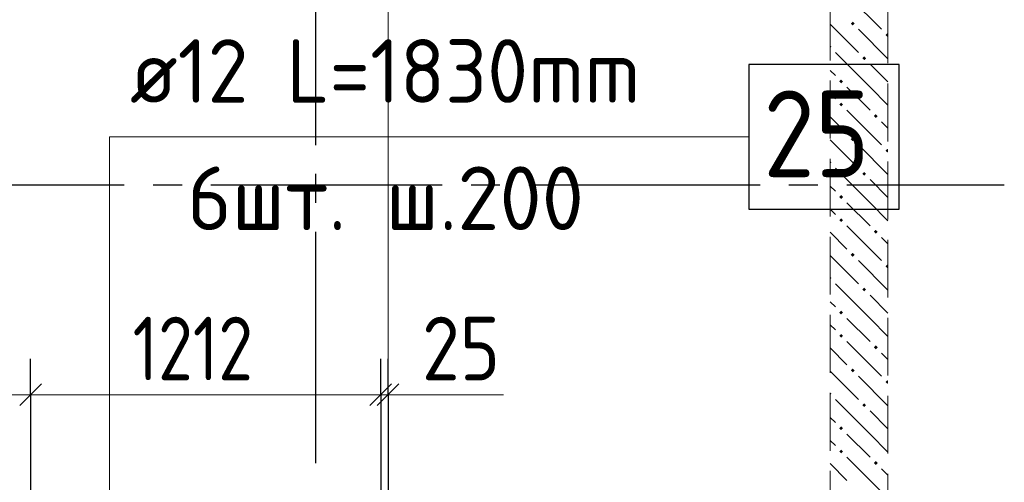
# Model space of a CAD drawing. Header units: millimetres. Extents: x 0 to 59400, y 0 to 42000.
# Tile 18 of 28: x 24038 to 27445, y 31853 to 33453. Entities that reach past the tile are written whole.
import ezdxf

# ---------------------------------------------------------------- set-up
doc = ezdxf.new("R2010")
doc.units = ezdxf.units.MM
doc.linetypes.add('______2', pattern=[270, 200, -70])
doc.linetypes.add('______5', pattern=[1100, 800, -100, 100, -100])
for name, color, linetype, lineweight in [('ДОП Верх по Х', 7, 'Continuous', 18), ('ЖБ Перекрытие верхний уровень_1', 7, 'Continuous', 18), ('Позиционная метка номер позиции', 7, 'Continuous', 13), ('Размерная линия_ общее', 7, 'Continuous', 13)]:
    doc.layers.add(name, color=color, linetype=linetype, lineweight=lineweight)
doc.layers.add('ЖБ Стена верхний уровень', color=7, linetype='______2', lineweight=13, true_color=0x656565)
doc.layers.add('Оси', color=7, linetype='______5', lineweight=13, true_color=0x656565)
doc.styles.add('ISOCPEUR', font='txt')

msp = doc.modelspace()

# ---------------------------------------------------------------- hatches: boundary and pattern name
at = {"layer": 'ЖБ Стена верхний уровень', "linetype": 'Continuous', "lineweight": 18, "transparency": 33554687}
for points in [[(26914.1, 33439.6), (26920.6, 33446.1), (26927.1, 33439.6), (26920.6, 33433.1)], [(27034.1, 33399.6), (27040.6, 33406.1), (27042.7, 33403.9), (27042.7, 33395.2), (27040.6, 33393.1)], [(26842.7, 33363.9), (26847.1, 33359.6), (26842.7, 33355.2)], [(26954.1, 33319.6), (26960.6, 33326.1), (26967.1, 33319.6), (26960.6, 33313.1)], [(26874.1, 33239.6), (26880.6, 33246.1), (26887.1, 33239.6), (26880.6, 33233.1)], [(26874.1, 33159.6), (26880.6, 33166.1), (26887.1, 33159.6), (26880.6, 33153.1)], [(26994.1, 33119.6), (27000.6, 33126.1), (27007.1, 33119.6), (27000.6, 33113.1)], [(26914.1, 33039.6), (26920.6, 33046.1), (26927.1, 33039.6), (26920.6, 33033.1)], [(27034.1, 32999.6), (27040.6, 33006.1), (27042.7, 33003.9), (27042.7, 32995.2), (27040.6, 32993.1)], [(26842.7, 32963.9), (26847.1, 32959.6), (26842.7, 32955.2)], [(26954.1, 32919.6), (26960.6, 32926.1), (26967.1, 32919.6), (26960.6, 32913.1)], [(26874.1, 32839.6), (26880.6, 32846.1), (26887.1, 32839.6), (26880.6, 32833.1)], [(26874.1, 32759.6), (26880.6, 32766.1), (26887.1, 32759.6), (26880.6, 32753.1)], [(26994.1, 32719.6), (27000.6, 32726.1), (27007.1, 32719.6), (27000.6, 32713.1)], [(26914.1, 32639.6), (26920.6, 32646.1), (26927.1, 32639.6), (26920.6, 32633.1)], [(27034.1, 32599.6), (27040.6, 32606.1), (27042.7, 32603.9), (27042.7, 32595.2), (27040.6, 32593.1)], [(26842.7, 32563.9), (26847.1, 32559.6), (26842.7, 32555.2)], [(26954.1, 32519.6), (26960.6, 32526.1), (26967.1, 32519.6), (26960.6, 32513.1)], [(26874.1, 32439.6), (26880.6, 32446.1), (26887.1, 32439.6), (26880.6, 32433.1)], [(26874.1, 32359.6), (26880.6, 32366.1), (26887.1, 32359.6), (26880.6, 32353.1)], [(26994.1, 32319.6), (27000.6, 32326.1), (27007.1, 32319.6), (27000.6, 32313.1)], [(26914.1, 32239.6), (26920.6, 32246.1), (26927.1, 32239.6), (26920.6, 32233.1)], [(27034.1, 32199.6), (27040.6, 32206.1), (27042.7, 32203.9), (27042.7, 32195.2), (27040.6, 32193.1)], [(26842.7, 32163.9), (26847.1, 32159.6), (26842.7, 32155.2)], [(26954.1, 32119.6), (26960.6, 32126.1), (26967.1, 32119.6), (26960.6, 32113.1)], [(26874.1, 32039.6), (26880.6, 32046.1), (26887.1, 32039.6), (26880.6, 32033.1)], [(26874.1, 31959.6), (26880.6, 31966.1), (26887.1, 31959.6), (26880.6, 31953.1)], [(26994.1, 31919.6), (27000.6, 31926.1), (27007.1, 31919.6), (27000.6, 31913.1)]]:
    msp.add_hatch(color=7, dxfattribs=at).paths.add_polyline_path(points, flags=16)

# ---------------------------------------------------------------- linework, layer by layer
at = {"layer": 'ДОП Верх по Х', "color": 7, "linetype": 'Continuous', "lineweight": 25, "transparency": 33554687}
msp.add_lwpolyline([(26561.4, 32798), (27081.4, 32798), (27081.4, 33298), (26561.4, 33298), (26561.4, 32798)], dxfattribs=at)
at = {"layer": 'ЖБ Перекрытие верхний уровень_1', "color": 7, "linetype": 'Continuous', "lineweight": 18, "transparency": 33554687}
msp.add_line((25312.7, 31482), (25312.7, 38032), dxfattribs=at)
at = {"layer": 'ЖБ Стена верхний уровень', "color": 251, "linetype": '______2', "lineweight": 13, "true_color": 0x656565, "transparency": 33554687}
for p, q in [((27042.7, 31682), (27042.7, 38032)), ((26842.7, 37832), (26842.7, 31682))]:
    msp.add_line(p, q, dxfattribs=at)
at = {"layer": 'ЖБ Стена верхний уровень', "color": 9, "linetype": 'Continuous', "lineweight": 18, "true_color": 0xc7c7c7, "transparency": 33554687}
for p, q in [((26900.6, 33539.6), (27020.6, 33419.6)), ((26842.7, 33437.4), (26940.6, 33339.6)), ((27042.7, 33317.4), (26940.6, 33419.6)), ((26980.6, 33219.6), (26860.6, 33339.6)), ((26980.6, 33299.6), (27042.7, 33237.4)), ((26842.7, 33277.4), (26860.6, 33259.6)), ((26860.6, 33179.6), (26842.7, 33197.4)), ((26900.6, 33219.6), (26980.6, 33139.6)), ((26980.6, 33219.6), (27042.7, 33157.4)), ((26900.6, 33139.6), (27020.6, 33019.6)), ((26842.7, 33117.4), (26900.6, 33059.6)), ((27042.7, 33077.4), (27020.6, 33099.6)), ((26842.7, 33037.4), (26940.6, 32939.6)), ((27042.7, 32917.4), (26940.6, 33019.6)), ((26980.6, 32819.6), (26860.6, 32939.6)), ((26980.6, 32899.6), (27042.7, 32837.4)), ((26842.7, 32877.4), (26860.6, 32859.6)), ((26900.6, 32819.6), (26980.6, 32739.6)), ((26980.6, 32819.6), (27042.7, 32757.4)), ((26860.6, 32779.6), (26842.7, 32797.4)), ((26842.7, 32717.4), (26900.6, 32659.6)), ((26900.6, 32739.6), (27020.6, 32619.6)), ((27042.7, 32677.4), (27020.6, 32699.6)), ((26842.7, 32637.4), (26940.6, 32539.6)), ((27042.7, 32517.4), (26940.6, 32619.6)), ((26980.6, 32419.6), (26860.6, 32539.6)), ((26842.7, 32477.4), (26860.6, 32459.6)), ((26980.6, 32499.6), (27042.7, 32437.4)), ((26900.6, 32419.6), (26980.6, 32339.6)), ((26980.6, 32419.6), (27042.7, 32357.4)), ((26860.6, 32379.6), (26842.7, 32397.4)), ((26900.6, 32339.6), (27020.6, 32219.6)), ((26842.7, 32317.4), (26900.6, 32259.6)), ((27042.7, 32277.4), (27020.6, 32299.6)), ((26842.7, 32237.4), (26940.6, 32139.6)), ((27042.7, 32117.4), (26940.6, 32219.6)), ((26980.6, 32019.6), (26860.6, 32139.6)), ((26980.6, 32099.6), (27042.7, 32037.4)), ((26842.7, 32077.4), (26860.6, 32059.6)), ((26860.6, 31979.6), (26842.7, 31997.4)), ((26900.6, 32019.6), (26980.6, 31939.6)), ((26980.6, 32019.6), (27042.7, 31957.4)), ((26900.6, 31939.6), (27020.6, 31819.6)), ((26842.7, 31917.4), (26900.6, 31859.6)), ((27042.7, 31877.4), (27020.6, 31899.6))]:
    msp.add_line(p, q, dxfattribs=at)
at = {"layer": 'Оси', "color": 8, "linetype": '______5', "lineweight": -3, "transparency": 33554687}
for p, q in [((25062.7, 16519.3), (25062.7, 38804.6)), ((3800, 32882), (27445.3, 32882))]:
    msp.add_line(p, q, dxfattribs=at)
at = {"layer": 'Позиционная метка номер позиции', "color": 251, "linetype": 'Continuous', "lineweight": 13, "true_color": 0x656565, "transparency": 33554687}
msp.add_line((25312.7, 32155.4), (25712.7, 32155.4), dxfattribs=at)
at = {"layer": 'Позиционная метка номер позиции', "color": 7, "linetype": 'Continuous', "lineweight": 13, "transparency": 33554687}
msp.add_lwpolyline([(24681.7, 31052), (24348.4, 31385.3), (24348.4, 33048), (26561.4, 33048)], dxfattribs=at)
at = {"layer": 'Размерная линия_ общее', "color": 251, "linetype": 'Continuous', "lineweight": -3, "true_color": 0x656565, "transparency": 33554687}
for p, q in [((24075.7, 32155.4), (24075.7, 32280.4)), ((25287.7, 32155.4), (25287.7, 32280.4)), ((25312.7, 32155.4), (25312.7, 32280.4)), ((24075.7, 32155.4), (24075.7, 32030.4)), ((24075.7, 32155.4), (24075.7, 31552.5)), ((25287.7, 32155.4), (25287.7, 32030.4)), ((25287.7, 32155.4), (25287.7, 31552.5)), ((25312.7, 32155.4), (25312.7, 32030.4)), ((25312.7, 32155.4), (25312.7, 31782))]:
    msp.add_line(p, q, dxfattribs=at)
at = {"layer": 'Размерная линия_ общее', "color": 251, "linetype": 'Continuous', "lineweight": 25, "true_color": 0x656565, "transparency": 33554687}
for p, q in [((24038.2, 32117.9), (24113.2, 32192.9)), ((25250.2, 32117.9), (25325.2, 32192.9)), ((25275.2, 32117.9), (25350.2, 32192.9))]:
    msp.add_line(p, q, dxfattribs=at)
at = {"layer": 'Размерная линия_ общее', "color": 251, "linetype": 'Continuous', "lineweight": 13, "true_color": 0x656565, "transparency": 33554687}
for p, q in [((24075.7, 32155.4), (24000.7, 32155.4)), ((24075.7, 32155.4), (25287.7, 32155.4)), ((25287.7, 32155.4), (25312.7, 32155.4)), ((25312.7, 32155.4), (25387.7, 32155.4))]:
    msp.add_line(p, q, dxfattribs=at)

# ---------------------------------------------------------------- texts
at = {"layer": 'ДОП Верх по Х', "color": 7, "linetype": 'Continuous', "lineweight": 13, "transparency": 33554687, "attachment_point": 7, "style": 'ISOCPEUR'}
for s, insert, char_height, width in [('\\W0.94;ø12 L=1830mm ', (24419.4, 33165.3), 220, 2104.383), ('\\W0.87;25', (26611.4, 32908), 300, 550.811), ('\\W0.97;6шт. ш.200 ', (24617.4, 32725.3), 220, 1712.324)]:
    msp.add_mtext(s, dxfattribs=dict(at, insert=insert, char_height=char_height, width=width))
at = {"layer": 'Размерная линия_ общее', "color": 251, "linetype": 'Continuous', "lineweight": 25, "true_color": 0x656565, "transparency": 33554687, "char_height": 220, "attachment_point": 7, "style": 'ISOCPEUR'}
for s, insert, width in [('\\W0.80;1212', (24428.7, 32205.4), 615.711), ('\\W0.87;25', (25430.2, 32205.4), 403.924)]:
    msp.add_mtext(s, dxfattribs=dict(at, insert=insert, width=width))

doc.saveas('drawing.dxf')
